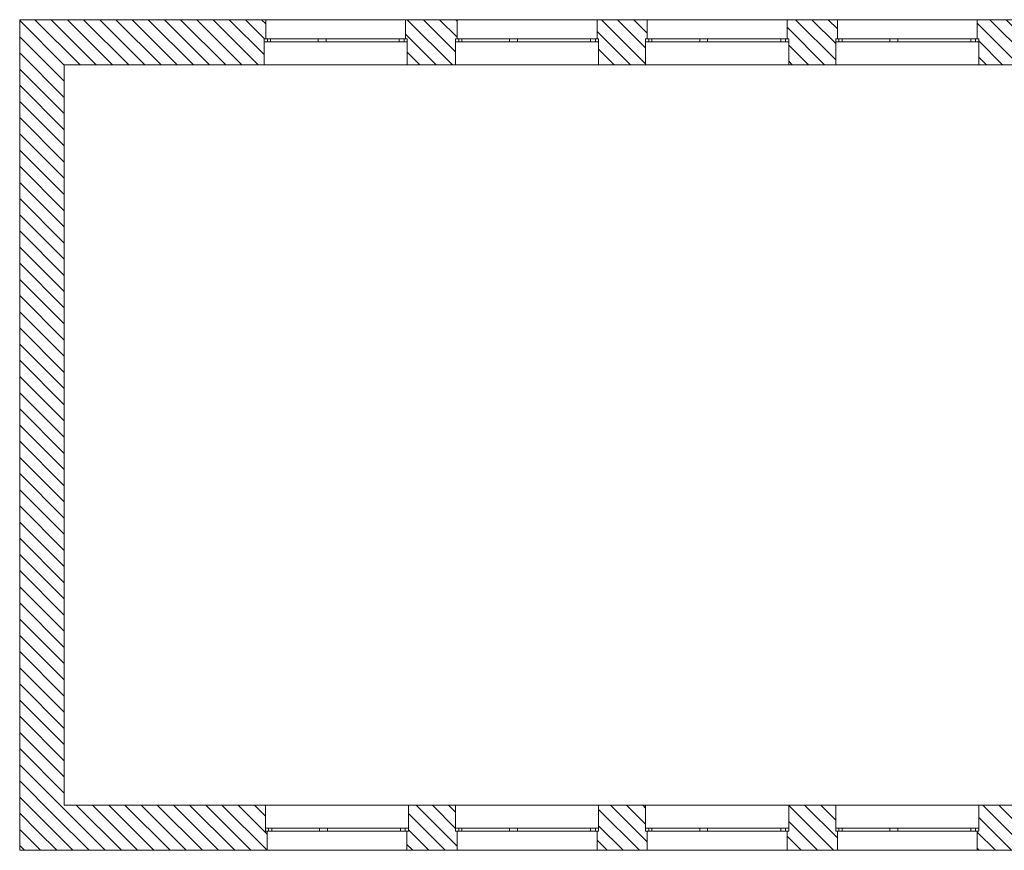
# Model space of a CAD drawing. Header units: millimetres. Extents: x -146116 to 602001, y -318793 to 100489.
# Tile 49 of 100: x 302274 to 317760, y -83821 to -70751. Entities that reach past the tile are written whole.
import ezdxf
from ezdxf.enums import TextEntityAlignment as Align

# ---------------------------------------------------------------- set-up
doc = ezdxf.new("R2010")
doc.units = ezdxf.units.MM
doc.header["$LTSCALE"] = 0.1
doc.header["$MEASUREMENT"] = 0
for name, color, linetype, lineweight in [('eks Rzut piętra I$0$Nowe_320-W Umeblowanie_Nr_pióra__6', 8, 'Continuous', 13), ('eks Rzut piętra I$0$poziom_2 (1)_6_Konstrukcja - Ściany zew_Nr_pióra__107_Nr_pióra__12', 8, 'Continuous', 18), ('eks Rzut piętra I$0$poziom_2 (1)_6_Konstrukcja - Ściany zew_Nr_pióra__27_Nr_pióra__7', 8, 'Continuous', 18), ('eks Rzut piętra I$0$poziom_2 (1)_6_Okna ArchiCADa_Nr_pióra__101_Nr_pióra__252', 8, 'Continuous', 18), ('eks Rzut piętra I$0$poziom_2 (1)_6_Okna ArchiCADa_Nr_pióra__27_Nr_pióra__7', 8, 'Continuous', 18), ('eks Rzut piętra I$0$poziom_2 (1)_6_Okna ArchiCADa_Nr_pióra__81_Nr_pióra__6', 8, 'Continuous', 18)]:
    doc.layers.add(name, color=color, linetype=linetype, lineweight=lineweight)
doc.layers.add('REWIZJA_1', color=6, linetype='Continuous')
doc.styles.add('eks Rzut piętra I$0$GENERATED_STYLE_1', font='arial.ttf')
pattern_1 = [(135, (247705.95, -72963.92), (127.2792, 127.2792), [])]

# ---------------------------------------------------------------- blocks, each defined once
blk = doc.blocks.new('eks Rzut piętra I')
at = {"layer": 'eks Rzut piętra I$0$poziom_2 (1)_6_Konstrukcja - Ściany zew_Nr_pióra__107_Nr_pióra__12', "linetype": 'Continuous', "lineweight": 18}
h = blk.add_hatch(dxfattribs=at)
h.set_pattern_fill('BLOCZKI_CERAMICZNE_0006', color=256, angle=270, style=0, pattern_type=2)
h.set_pattern_definition(pattern_1)
h.paths.add_polyline_path([(211201, -32884), (214346, -32884), (214346, -32474), (214371, -32474), (214371, -32174), (210501, -32174)])
h = blk.add_hatch(dxfattribs=at)
h.set_pattern_fill('BLOCZKI_CERAMICZNE_0006', color=256, angle=270, style=0, pattern_type=2)
h.set_pattern_definition(pattern_1)
h.paths.add_polyline_path([(210501, -32174), (210501, -45244), (211201, -44534), (211201, -32884)])
h = blk.add_hatch(dxfattribs=at)
h.set_pattern_fill('BLOCZKI_CERAMICZNE_0006', color=256, angle=270, style=0, pattern_type=2)
h.set_pattern_definition(pattern_1)
h.paths.add_polyline_path([(216596, -32884), (217356, -32884), (217356, -32474), (217381, -32474), (217381, -32174), (216571, -32174), (216571, -32474), (216596, -32474)])
h = blk.add_hatch(dxfattribs=at)
h.set_pattern_fill('BLOCZKI_CERAMICZNE_0006', color=256, angle=270, style=0, pattern_type=2)
h.set_pattern_definition(pattern_1)
h.paths.add_polyline_path([(220346, -32884), (220346, -32474), (220371, -32474), (220371, -32174), (219581, -32174), (219581, -32474), (219606, -32474), (219606, -32884)])
h = blk.add_hatch(dxfattribs=at)
h.set_pattern_fill('BLOCZKI_CERAMICZNE_0006', color=256, angle=270, style=0, pattern_type=2)
h.set_pattern_definition(pattern_1)
h.paths.add_polyline_path([(223336, -32884), (223336, -32474), (223361, -32474), (223361, -32174), (222571, -32174), (222571, -32474), (222596, -32474), (222596, -32884)])
h = blk.add_hatch(dxfattribs=at)
h.set_pattern_fill('BLOCZKI_CERAMICZNE_0006', color=256, angle=270, style=0, pattern_type=2)
h.set_pattern_definition(pattern_1)
h.paths.add_polyline_path([(226326, -32884), (226326, -32474), (226351, -32474), (226351, -32174), (225561, -32174), (225561, -32474), (225586, -32474), (225586, -32884)])
h = blk.add_hatch(dxfattribs=at)
h.set_pattern_fill('BLOCZKI_CERAMICZNE_0006', color=256, angle=270, style=0, pattern_type=2)
h.set_pattern_definition(pattern_1)
h.paths.add_polyline_path([(210501, -45244), (214391, -45244), (214391, -44944), (214366, -44944), (214366, -44534), (211201, -44534)])
h = blk.add_hatch(dxfattribs=at)
h.set_pattern_fill('BLOCZKI_CERAMICZNE_0006', color=256, angle=270, style=0, pattern_type=2)
h.set_pattern_definition(pattern_1)
h.paths.add_polyline_path([(216591, -45244), (217381, -45244), (217381, -44944), (217356, -44944), (217356, -44534), (216616, -44534), (216616, -44944), (216591, -44944)])
h = blk.add_hatch(dxfattribs=at)
h.set_pattern_fill('BLOCZKI_CERAMICZNE_0006', color=256, angle=270, style=0, pattern_type=2)
h.set_pattern_definition(pattern_1)
h.paths.add_polyline_path([(219581, -45244), (220371, -45244), (220371, -44944), (220346, -44944), (220346, -44534), (219606, -44534), (219606, -44944), (219581, -44944)])
h = blk.add_hatch(dxfattribs=at)
h.set_pattern_fill('BLOCZKI_CERAMICZNE_0006', color=256, angle=270, style=0, pattern_type=2)
h.set_pattern_definition(pattern_1)
h.paths.add_polyline_path([(222571, -45244), (223361, -45244), (223361, -44944), (223336, -44944), (223336, -44534), (222596, -44534), (222596, -44944), (222571, -44944)])
h = blk.add_hatch(dxfattribs=at)
h.set_pattern_fill('BLOCZKI_CERAMICZNE_0006', color=256, angle=270, style=0, pattern_type=2)
h.set_pattern_definition(pattern_1)
h.paths.add_polyline_path([(225561, -45244), (226351, -45244), (226351, -44944), (226326, -44944), (226326, -44534), (225586, -44534), (225586, -44944), (225561, -44944)])
at = {"layer": 'eks Rzut piętra I$0$poziom_2 (1)_6_Konstrukcja - Ściany zew_Nr_pióra__27_Nr_pióra__7', "linetype": 'Continuous', "lineweight": 18}
for p, q in [((214371, -32174), (214371, -32474)), ((216571, -32174), (216571, -32474)), ((217381, -32174), (217381, -32474)), ((219581, -32174), (219581, -32474)), ((220371, -32174), (220371, -32474)), ((222571, -32174), (222571, -32474)), ((223361, -32174), (223361, -32474)), ((225561, -32174), (225561, -32474)), ((214371, -32474), (214346, -32474)), ((214346, -32474), (214346, -32524)), ((216571, -32474), (216596, -32474)), ((216596, -32474), (216596, -32524)), ((217381, -32474), (217356, -32474)), ((217356, -32474), (217356, -32524)), ((219581, -32474), (219606, -32474)), ((219606, -32474), (219606, -32524)), ((220371, -32474), (220346, -32474)), ((220346, -32474), (220346, -32524)), ((222571, -32474), (222596, -32474)), ((222596, -32474), (222596, -32524)), ((223361, -32474), (223336, -32474)), ((223336, -32474), (223336, -32524)), ((225561, -32474), (225586, -32474)), ((225586, -32474), (225586, -32524)), ((214346, -32524), (214346, -32884)), ((216596, -32524), (216596, -32884)), ((217356, -32524), (217356, -32884)), ((219606, -32524), (219606, -32884)), ((220346, -32524), (220346, -32884)), ((222596, -32524), (222596, -32884)), ((223336, -32524), (223336, -32884)), ((225586, -32524), (225586, -32884)), ((214366, -44894), (214366, -44534)), ((216616, -44894), (216616, -44534)), ((217356, -44894), (217356, -44534)), ((219606, -44894), (219606, -44534)), ((220346, -44894), (220346, -44534)), ((222596, -44894), (222596, -44534)), ((223336, -44894), (223336, -44534)), ((225586, -44894), (225586, -44534)), ((214366, -44944), (214366, -44894)), ((216616, -44944), (216616, -44894)), ((217356, -44944), (217356, -44894)), ((219606, -44944), (219606, -44894)), ((220346, -44944), (220346, -44894)), ((222596, -44944), (222596, -44894)), ((223336, -44944), (223336, -44894)), ((225586, -44944), (225586, -44894)), ((214391, -44944), (214366, -44944)), ((214391, -45244), (214391, -44944)), ((216591, -45244), (216591, -44944)), ((216591, -44944), (216616, -44944)), ((217381, -44944), (217356, -44944)), ((217381, -45244), (217381, -44944)), ((219581, -45244), (219581, -44944)), ((219581, -44944), (219606, -44944)), ((220371, -44944), (220346, -44944)), ((220371, -45244), (220371, -44944)), ((222571, -45244), (222571, -44944)), ((222571, -44944), (222596, -44944)), ((223361, -44944), (223336, -44944)), ((223361, -45244), (223361, -44944)), ((225561, -45244), (225561, -44944)), ((225561, -44944), (225586, -44944))]:
    blk.add_line(p, q, dxfattribs=at)
at = {"layer": 'eks Rzut piętra I$0$poziom_2 (1)_6_Konstrukcja - Ściany zew_Nr_pióra__27_Nr_pióra__7', "linetype": 'Continuous', "lineweight": 18, "flags": 128}
for points in [[(214371, -32174), (210501, -32174)], [(210501, -32174), (210501, -45244)], [(217381, -32174), (216571, -32174)], [(220371, -32174), (219581, -32174)], [(223361, -32174), (222571, -32174)], [(226351, -32174), (225561, -32174)], [(211201, -32884), (214346, -32884)], [(211201, -44534), (211201, -32884)], [(216596, -32884), (217356, -32884)], [(219606, -32884), (220346, -32884)], [(222596, -32884), (223336, -32884)], [(225586, -32884), (226326, -32884)], [(214366, -44534), (211201, -44534)], [(217356, -44534), (216616, -44534)], [(220346, -44534), (219606, -44534)], [(223336, -44534), (222596, -44534)], [(226326, -44534), (225586, -44534)], [(210501, -45244), (214391, -45244)], [(216591, -45244), (217381, -45244)], [(219581, -45244), (220371, -45244)], [(222571, -45244), (223361, -45244)], [(225561, -45244), (226351, -45244)]]:
    blk.add_lwpolyline(points, dxfattribs=at)
at = {"layer": 'eks Rzut piętra I$0$poziom_2 (1)_6_Okna ArchiCADa_Nr_pióra__101_Nr_pióra__252', "linetype": 'Continuous', "lineweight": 18}
for p, q in [((214346, -32474), (214446, -32474)), ((214446, -32474), (214446, -32524)), ((215196, -32524), (215196, -32474)), ((215196, -32474), (215246, -32474)), ((215246, -32474), (215321, -32474)), ((215321, -32474), (215321, -32524)), ((216471, -32524), (216471, -32474)), ((216471, -32474), (216596, -32474)), ((217356, -32474), (217456, -32474)), ((217456, -32474), (217456, -32524)), ((218206, -32524), (218206, -32474)), ((218206, -32474), (218256, -32474)), ((218256, -32474), (218331, -32474)), ((218331, -32474), (218331, -32524)), ((219481, -32524), (219481, -32474)), ((219481, -32474), (219606, -32474)), ((220346, -32474), (220446, -32474)), ((220446, -32474), (220446, -32524)), ((221196, -32524), (221196, -32474)), ((221196, -32474), (221246, -32474)), ((221246, -32474), (221321, -32474)), ((221321, -32474), (221321, -32524)), ((222471, -32524), (222471, -32474)), ((222471, -32474), (222596, -32474)), ((223336, -32474), (223436, -32474)), ((223436, -32474), (223436, -32524)), ((224186, -32524), (224186, -32474)), ((224186, -32474), (224236, -32474)), ((224236, -32474), (224311, -32474)), ((224311, -32474), (224311, -32524)), ((225461, -32524), (225461, -32474)), ((225461, -32474), (225586, -32474)), ((214446, -32524), (214346, -32524)), ((215246, -32524), (215196, -32524)), ((215321, -32524), (215246, -32524)), ((216596, -32524), (216471, -32524)), ((217456, -32524), (217356, -32524)), ((218256, -32524), (218206, -32524)), ((218331, -32524), (218256, -32524)), ((219606, -32524), (219481, -32524)), ((220446, -32524), (220346, -32524)), ((221246, -32524), (221196, -32524)), ((221321, -32524), (221246, -32524)), ((222596, -32524), (222471, -32524)), ((223436, -32524), (223336, -32524)), ((224236, -32524), (224186, -32524)), ((224311, -32524), (224236, -32524)), ((225586, -32524), (225461, -32524)), ((214466, -44894), (214366, -44894)), ((214466, -44944), (214466, -44894)), ((215266, -44894), (215216, -44894)), ((215216, -44894), (215216, -44944)), ((215341, -44894), (215266, -44894)), ((215341, -44944), (215341, -44894)), ((216616, -44894), (216491, -44894)), ((216491, -44894), (216491, -44944)), ((217456, -44894), (217356, -44894)), ((217456, -44944), (217456, -44894)), ((218256, -44894), (218206, -44894)), ((218206, -44894), (218206, -44944)), ((218331, -44894), (218256, -44894)), ((218331, -44944), (218331, -44894)), ((219606, -44894), (219481, -44894)), ((219481, -44894), (219481, -44944)), ((220446, -44894), (220346, -44894)), ((220446, -44944), (220446, -44894)), ((221246, -44894), (221196, -44894)), ((221196, -44894), (221196, -44944)), ((221321, -44894), (221246, -44894)), ((221321, -44944), (221321, -44894)), ((222596, -44894), (222471, -44894)), ((222471, -44894), (222471, -44944)), ((223436, -44894), (223336, -44894)), ((223436, -44944), (223436, -44894)), ((224236, -44894), (224186, -44894)), ((224186, -44894), (224186, -44944)), ((224311, -44894), (224236, -44894)), ((224311, -44944), (224311, -44894)), ((225586, -44894), (225461, -44894)), ((225461, -44894), (225461, -44944)), ((214366, -44944), (214466, -44944)), ((215216, -44944), (215266, -44944)), ((215266, -44944), (215341, -44944)), ((216491, -44944), (216616, -44944)), ((217356, -44944), (217456, -44944)), ((218206, -44944), (218256, -44944)), ((218256, -44944), (218331, -44944)), ((219481, -44944), (219606, -44944)), ((220346, -44944), (220446, -44944)), ((221196, -44944), (221246, -44944)), ((221246, -44944), (221321, -44944)), ((222471, -44944), (222596, -44944)), ((223336, -44944), (223436, -44944)), ((224186, -44944), (224236, -44944)), ((224236, -44944), (224311, -44944)), ((225461, -44944), (225586, -44944))]:
    blk.add_line(p, q, dxfattribs=at)
at = {"layer": 'eks Rzut piętra I$0$poziom_2 (1)_6_Okna ArchiCADa_Nr_pióra__27_Nr_pióra__7', "linetype": 'Continuous', "lineweight": 18}
for p, q in [((214346, -32474), (214346, -32524)), ((214371, -32474), (214346, -32474)), ((216571, -32474), (216596, -32474)), ((216596, -32474), (216596, -32524)), ((217356, -32474), (217356, -32524)), ((217381, -32474), (217356, -32474)), ((219581, -32474), (219606, -32474)), ((219606, -32474), (219606, -32524)), ((220346, -32474), (220346, -32524)), ((220371, -32474), (220346, -32474)), ((222571, -32474), (222596, -32474)), ((222596, -32474), (222596, -32524)), ((223336, -32474), (223336, -32524)), ((223361, -32474), (223336, -32474)), ((225561, -32474), (225586, -32474)), ((225586, -32474), (225586, -32524)), ((214366, -44944), (214366, -44894)), ((216616, -44944), (216616, -44894)), ((217356, -44944), (217356, -44894)), ((219606, -44944), (219606, -44894)), ((220346, -44944), (220346, -44894)), ((222596, -44944), (222596, -44894)), ((223336, -44944), (223336, -44894)), ((225586, -44944), (225586, -44894)), ((214391, -44944), (214366, -44944)), ((216591, -44944), (216616, -44944)), ((217381, -44944), (217356, -44944)), ((219581, -44944), (219606, -44944)), ((220371, -44944), (220346, -44944)), ((222571, -44944), (222596, -44944)), ((223361, -44944), (223336, -44944)), ((225561, -44944), (225586, -44944))]:
    blk.add_line(p, q, dxfattribs=at)
at = {"layer": 'eks Rzut piętra I$0$poziom_2 (1)_6_Okna ArchiCADa_Nr_pióra__81_Nr_pióra__6', "linetype": 'Continuous', "lineweight": 18}
for p, q in [((216571, -32174), (214371, -32174)), ((219581, -32174), (217381, -32174)), ((222571, -32174), (220371, -32174)), ((225561, -32174), (223361, -32174)), ((214396, -32474), (214396, -32524)), ((214446, -32474), (215196, -32474)), ((215321, -32474), (216471, -32474)), ((216546, -32474), (216546, -32524)), ((217406, -32474), (217406, -32524)), ((217456, -32474), (218206, -32474)), ((218331, -32474), (219481, -32474)), ((219556, -32474), (219556, -32524)), ((220396, -32474), (220396, -32524)), ((220446, -32474), (221196, -32474)), ((221321, -32474), (222471, -32474)), ((222546, -32474), (222546, -32524)), ((223386, -32474), (223386, -32524)), ((223436, -32474), (224186, -32474)), ((224311, -32474), (225461, -32474)), ((225536, -32474), (225536, -32524)), ((215196, -32524), (214446, -32524)), ((216471, -32524), (215321, -32524)), ((218206, -32524), (217456, -32524)), ((219481, -32524), (218331, -32524)), ((221196, -32524), (220446, -32524)), ((222471, -32524), (221321, -32524)), ((224186, -32524), (223436, -32524)), ((225461, -32524), (224311, -32524)), ((216596, -32884), (214346, -32884)), ((219606, -32884), (217356, -32884)), ((222596, -32884), (220346, -32884)), ((225586, -32884), (223336, -32884)), ((216616, -44534), (214366, -44534)), ((219606, -44534), (217356, -44534)), ((222596, -44534), (220346, -44534)), ((225586, -44534), (223336, -44534)), ((214416, -44944), (214416, -44894)), ((215216, -44894), (214466, -44894)), ((216491, -44894), (215341, -44894)), ((216566, -44944), (216566, -44894)), ((217406, -44944), (217406, -44894)), ((218206, -44894), (217456, -44894)), ((219481, -44894), (218331, -44894)), ((219556, -44944), (219556, -44894)), ((220396, -44944), (220396, -44894)), ((221196, -44894), (220446, -44894)), ((222471, -44894), (221321, -44894)), ((222546, -44944), (222546, -44894)), ((223386, -44944), (223386, -44894)), ((224186, -44894), (223436, -44894)), ((225461, -44894), (224311, -44894)), ((225536, -44944), (225536, -44894)), ((214466, -44944), (215216, -44944)), ((215341, -44944), (216491, -44944)), ((217456, -44944), (218206, -44944)), ((218331, -44944), (219481, -44944)), ((220446, -44944), (221196, -44944)), ((221321, -44944), (222471, -44944)), ((223436, -44944), (224186, -44944)), ((224311, -44944), (225461, -44944)), ((216591, -45244), (214391, -45244)), ((219581, -45244), (217381, -45244)), ((222571, -45244), (220371, -45244)), ((225561, -45244), (223361, -45244))]:
    blk.add_line(p, q, dxfattribs=at)
at = {"layer": 'eks Rzut piętra I$0$Nowe_320-W Umeblowanie_Nr_pióra__6', "linetype": 'Continuous', "lineweight": 13, "style": 'eks Rzut piętra I$0$GENERATED_STYLE_1'}
blk.add_attdef('Hydrant', text='', height=120, rotation=180, dxfattribs=at).set_placement((238684, -61499), align=Align.MIDDLE_CENTER)

msp = doc.modelspace()

# ---------------------------------------------------------------- block references
at = {"layer": 'REWIZJA_1'}
msp.add_blockref('eks Rzut piętra I', (91773, -38577), dxfattribs=at)

doc.saveas('drawing.dxf')
